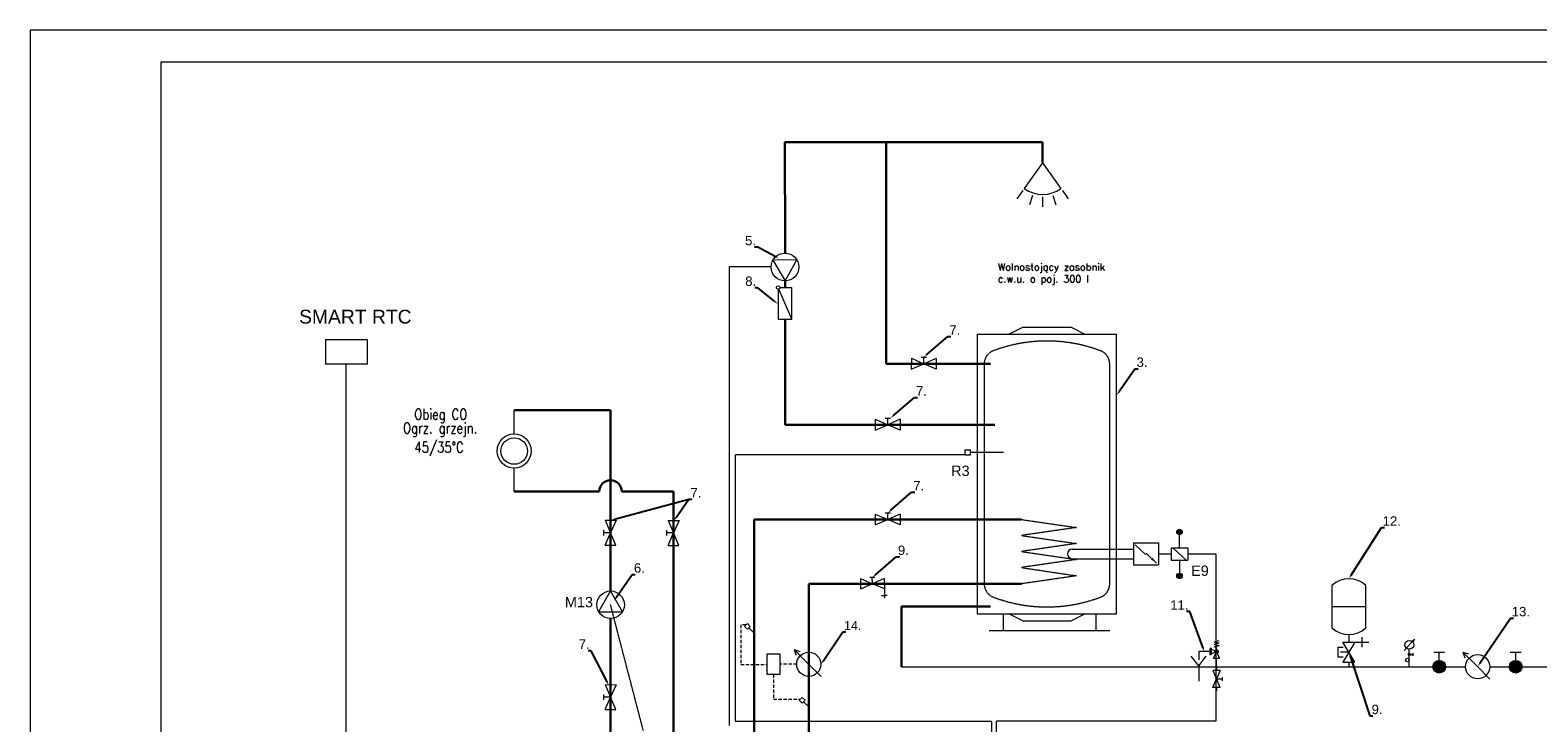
# Model space of a CAD drawing. Header units: millimetres. Extents: x -53211 to 165, y -26563 to 3137.
# Tile 14 of 15: x -53211 to -24382, y -10112 to 3137. Entities that reach past the tile are written whole.
import ezdxf
from ezdxf import colors
from ezdxf.entities.mleader import LeaderData, LeaderLine
from ezdxf.enums import TextEntityAlignment as Align
from ezdxf.math import Vec2, Vec3

# ---------------------------------------------------------------- set-up
doc = ezdxf.new("R2010")
doc.units = ezdxf.units.MM
doc.header["$MEASUREMENT"] = 0
doc.linetypes.add('ČÁRKOVANÁ', pattern=[19.05, 12.7, -6.35])
for name, color, linetype, lineweight in [('$ME-armatura', 7, 'Continuous', 9), ('_w_armatura', 7, 'Continuous', 9), ('_w_opis_srednice', 7, 'Continuous', 9), ('Armatury', 7, 'Continuous', 9), ('Przewody elektryczne', 4, 'ČÁRKOVANÁ', 9), ('Přívodní potrubí', 1, 'Continuous', 9), ('Rurociągi (wszystkie)', 1, 'Continuous', 30), ('Tekst', 7, 'Continuous', 9), ('Urządzenia - Armatura', 7, 'Continuous', 9), ('Wężownice podgrzewaczy', 1, 'ČÁRKOVANÁ', 9)]:
    doc.layers.add(name, color=color, linetype=linetype, lineweight=lineweight)
doc.layers.add('_TABELA', color=7, linetype='Continuous')
doc.styles.add('_opis', font='romans.shx')
doc.styles.get("Standard").update_dxf_attribs({"font": 'ARIAL.TTF'})

msp = doc.modelspace()

# ---------------------------------------------------------------- hatches: boundary and pattern name
at = {"layer": '$ME-armatura', "lineweight": 15}
msp.add_hatch(color=256, dxfattribs=at).paths.add_polyline_path([(-26769, -8565), (-26794, -8543), (-26742, -8510)])
h = msp.add_hatch(color=256, dxfattribs=at)
edge = h.paths.add_edge_path()
edge.add_arc((-26840, -8804), 20.2, 0, 360)
h = msp.add_hatch(color=256, dxfattribs=at)
edge = h.paths.add_edge_path()
edge.add_arc((-26268, -9039), 121, 90, 450)
h = msp.add_hatch(color=256, dxfattribs=at)
edge = h.paths.add_edge_path()
edge.add_arc((-24804, -9039), 121, 90, 450)
at = {"layer": 'Urządzenia - Armatura'}
for points in [[(-31286, -6462, 1), (-31182, -6462, 1)], [(-31182, -7302, 1), (-31286, -7302, 1)]]:
    msp.add_hatch(color=256, dxfattribs=at).paths.add_polyline_path(points)
at = {"layer": 'Urządzenia - Armatura', "lineweight": 15}
msp.add_hatch(color=256, dxfattribs=at).paths.add_polyline_path([(-30488, -8746, 1), (-30561, -8746, 1)])

# ---------------------------------------------------------------- linework, layer by layer
at = {"layer": '$ME-armatura', "lineweight": 15}
for p, q in [((-27995, -8570), (-27614, -8570)), ((-27741, -8665), (-27741, -8475)), ((-26742, -8510), (-26937, -8728)), ((-26769, -8565), (-26794, -8543)), ((-26742, -8510), (-26769, -8565)), ((-28198, -8856), (-28198, -8665)), ((-28198, -8665), (-28103, -8665)), ((-28103, -8856), (-28198, -8856)), ((-27995, -8760), (-28154, -8760)), ((-26840, -9039), (-26840, -8703)), ((-26840, -8804), (-26765, -8804)), ((-26765, -8830), (-26765, -8778)), ((-26164, -8768), (-26373, -8768)), ((-26268, -8918), (-26268, -8768)), ((-24700, -8768), (-24908, -8768)), ((-24804, -8918), (-24804, -8768))]:
    msp.add_line(p, q, dxfattribs=at)
msp.add_lwpolyline([(-28109, -8951), (-27881, -8951), (-28109, -8570), (-27881, -8570), (-28109, -8951)], close=True, dxfattribs=at)
for centre, radius in [((-26840, -8619), 84), ((-26875, -8911), 34.9), ((-26840, -8804), 20.2), ((-26268, -9039), 121), ((-24804, -9039), 121)]:
    msp.add_circle(centre, radius, dxfattribs=at)
at = {"color": 0, "lineweight": 15, "ltscale": 0.01}
for p, q in [((-38345, -8969), (-38602, -8712)), ((-38602, -8712), (-38496, -8748)), ((-38602, -8712), (-38567, -8819)), ((-25556, -9016), (-25813, -8759)), ((-25813, -8759), (-25706, -8795)), ((-25813, -8759), (-25777, -8866)), ((-38345, -8969), (-38088, -9226)), ((-25556, -9016), (-25299, -9274))]:
    msp.add_line(p, q, dxfattribs=at)
at = {"color": 252, "linetype": 'ČÁRKOVANÁ', "lineweight": 15, "ltscale": 5}
for points in [[(-39524, -8239), (-39619, -8239), (-39619, -8995), (-39120, -8995)], [(-38997, -9189), (-38997, -9661), (-38487, -9661)], [(-38553, -8992), (-38875, -8992)]]:
    msp.add_lwpolyline(points, dxfattribs=at)
at = {"lineweight": 15}
msp.add_lwpolyline([(-39120, -9189), (-39120, -8792), (-38875, -8792), (-38875, -9189)], close=True, dxfattribs=at)
at = {"color": 0, "lineweight": 15, "ltscale": 0.01}
for centre in [(-38323, -8992), (-25533, -9039)]:
    msp.add_circle(centre, 231, dxfattribs=at)
at = {"layer": '_TABELA', "color": 7, "lineweight": 15}
for p, q in [((-53211, 3137), (-53211, -26563)), ((-11211, 3137), (-53211, 3137)), ((-11811, 2527), (-50711, 2527)), ((-50711, 2527), (-50711, -25953))]:
    msp.add_line(p, q, dxfattribs=at)
at = {"layer": '_w_armatura', "lineweight": 15}
msp.add_line((-28319, -7890), (-27672, -7890), dxfattribs=at)
for points in [[(-28316, -7485), (-28319, -7485), (-28319, -8295), (-28316, -8295)], [(-27675, -8295), (-27672, -8295), (-27672, -7485), (-27675, -7485)]]:
    msp.add_lwpolyline(points, dxfattribs=at)
at = {"layer": '_w_armatura', "color": 7, "lineweight": 15}
for radius in [326, 254]:
    msp.add_circle((-43956, -4913), radius, dxfattribs=at)
at = {"layer": '_w_armatura', "lineweight": 15}
for centre, start, end in [((-27995, -7825), 46.3527, 133.6473), ((-27995, -7954), 226.3527, 313.6473)]:
    msp.add_arc(centre, 469, start, end, dxfattribs=at)
at = {"layer": 'Armatury', "lineweight": 15}
for p, q in [((-37336, -7354), (-37107, -7453)), ((-37336, -7354), (-37335, -7554)), ((-36879, -7352), (-37335, -7554)), ((-37058, -7332), (-37157, -7332)), ((-37107, -7453), (-37108, -7332)), ((-36878, -7552), (-37107, -7453)), ((-36879, -7352), (-36878, -7552)), ((-36931, -7679), (-36878, -7679)), ((-36878, -7552), (-36878, -7725)), ((-36825, -7679), (-36878, -7679))]:
    msp.add_line(p, q, dxfattribs=at)
at = {"layer": 'Przewody elektryczne', "color": 253, "ltscale": 0.1}
for p, q in [((-39184, -1393), (-39844, -1393)), ((-39844, -1393), (-39844, -10166)), ((-39041, -1393), (-39184, -1393)), ((-47166, -10370), (-47166, -3249)), ((-34968, -3245), (-34968, -7453)), ((-32569, -7459), (-32569, -3245)), ((-35331, -4987), (-39730, -4987)), ((-39730, -4987), (-39730, -10083)), ((-31072, -6882), (-30538, -6882)), ((-30538, -6882), (-30538, -10083)), ((-41486, -10261), (-42113, -7854)), ((-39730, -10083), (-34830, -10083)), ((-34830, -10083), (-34830, -15702)), ((-30538, -10083), (-34740, -10083)), ((-34740, -10083), (-34740, -15702))]:
    msp.add_line(p, q, dxfattribs=at)
at = {"layer": 'Przewody elektryczne'}
for centre, radius, start, end in [((-33769, -5701), 2892, 69.1401, 110.8599), ((-34704, -3245), 264, 110.8599, 180), ((-32833, -3245), 264, 0, 69.1401), ((-34704, -7459), 264, 180, 249.1401), ((-32833, -7459), 264, 290.8599, 0), ((-33769, -5003), 2892, 249.1401, 290.8599)]:
    msp.add_arc(centre, radius, start, end, dxfattribs=at)
at = {"layer": 'Přívodní potrubí', "color": 3, "lineweight": 15}
for p, q in [((-27995, -8423), (-27995, -8570)), ((-30525, -9039), (-30525, -8875)), ((-30525, -9039), (-30525, -9113)), ((-27995, -8951), (-27995, -9039))]:
    msp.add_line(p, q, dxfattribs=at)
at = {"layer": 'Přívodní potrubí', "color": 0, "lineweight": 15}
for points in [[(-36547, -9039), (-25764, -9039)], [(-25303, -9039), (-24043, -9039)]]:
    msp.add_lwpolyline(points, dxfattribs=at)
at = {"layer": 'Rurociągi (wszystkie)', "color": 27}
for p, q in [((-38781, 997), (-38777, -1001)), ((-38781, 997), (-33852, 997)), ((-36845, -439), (-36845, 992)), ((-36845, -3245), (-36845, -439)), ((-38776, -2390), (-38776, -2891)), ((-38776, -2891), (-38774, -4409)), ((-35402, -3245), (-36845, -3245)), ((-34848, -3245), (-35402, -3245)), ((-35402, -4409), (-38774, -4409)), ((-34766, -4409), (-35402, -4409))]:
    msp.add_line(p, q, dxfattribs=at)
at = {"layer": 'Rurociągi (wszystkie)', "color": 25}
for p, q in [((-33852, 997), (-33852, 600)), ((-38777, -1001), (-38777, -1129)), ((-38777, -1657), (-38777, -1786))]:
    msp.add_line(p, q, dxfattribs=at)
at = {"layer": 'Rurociągi (wszystkie)'}
for p, q in [((-43956, -4134), (-42113, -4134)), ((-42113, -4134), (-42113, -7590)), ((-42113, -8118), (-42113, -9256)), ((-42113, -9256), (-42113, -11086))]:
    msp.add_line(p, q, dxfattribs=at)
at = {"layer": 'Rurociągi (wszystkie)', "lineweight": 15}
msp.add_line((-43956, -4586), (-43956, -4139), dxfattribs=at)
at = {"layer": 'Rurociągi (wszystkie)', "color": 150, "lineweight": 15}
msp.add_line((-43956, -5687), (-43956, -5239), dxfattribs=at)
at = {"layer": 'Rurociągi (wszystkie)', "color": 150}
for p, q in [((-42329, -5687), (-43956, -5687)), ((-41897, -5687), (-40908, -5687)), ((-40908, -5687), (-40908, -11697))]:
    msp.add_line(p, q, dxfattribs=at)
at = {"layer": 'Rurociągi (wszystkie)', "ltscale": 0.5}
msp.add_line((-39369, -11304), (-39369, -6223), dxfattribs=at)
at = {"layer": 'Rurociągi (wszystkie)', "linetype": 'ByBlock'}
msp.add_line((-39369, -6223), (-34258, -6223), dxfattribs=at)
at = {"layer": 'Rurociągi (wszystkie)', "color": 4, "linetype": 'ByBlock', "ltscale": 0.5}
for p, q in [((-38323, -12162), (-38323, -7453)), ((-36738, -7453), (-38323, -7453)), ((-36738, -7453), (-34258, -7453))]:
    msp.add_line(p, q, dxfattribs=at)
at = {"layer": 'Rurociągi (wszystkie)', "color": 3}
for p, q in [((-36547, -7890), (-35660, -7890)), ((-36547, -9039), (-36547, -7890)), ((-35660, -7890), (-34848, -7890))]:
    msp.add_line(p, q, dxfattribs=at)
at = {"layer": 'Rurociągi (wszystkie)', "color": 150}
msp.add_arc((-42113, -5687), 216, 0, 180, dxfattribs=at)
at = {"layer": 'Urządzenia - Armatura'}
for p, q in [((-33852, 600), (-34204, 108)), ((-33852, 600), (-33500, 108)), ((-34232, 69), (-34344, -88)), ((-33472, 69), (-33360, -88)), ((-34048, -23), (-34105, -207)), ((-33852, -53), (-33852, -245)), ((-33657, -23), (-33599, -207)), ((-38550, -1258), (-39007, -1265)), ((-39007, -1265), (-38773, -1657)), ((-38773, -1657), (-38550, -1258)), ((-38908, -1819), (-38908, -2390)), ((-38644, -2390), (-38894, -1816)), ((-38875, -1786), (-38644, -1786)), ((-38644, -2390), (-38644, -1786)), ((-38908, -2390), (-38644, -2390)), ((-34495, -2677), (-34231, -2545)), ((-34231, -2545), (-33307, -2545)), ((-33307, -2545), (-33043, -2677)), ((-47562, -2787), (-47562, -3249)), ((-46770, -2787), (-47562, -2787)), ((-46770, -2787), (-46770, -3249)), ((-35100, -2677), (-32437, -2677)), ((-35100, -2677), (-35100, -8027)), ((-32437, -8027), (-32437, -2677)), ((-32437, -8027), (-32437, -2677)), ((-46770, -3249), (-47562, -3249)), ((-35331, -4987), (-35331, -4888)), ((-35331, -4888), (-35232, -4888)), ((-35232, -4987), (-35232, -4888)), ((-35331, -4987), (-35232, -4987)), ((-35232, -4937), (-34598, -4937)), ((-31234, -6762), (-31234, -6462)), ((-33286, -6792), (-32116, -6792)), ((-32116, -6672), (-32116, -7092)), ((-32116, -6672), (-31636, -6672)), ((-32080, -6707), (-31885, -6891)), ((-31867, -6874), (-31885, -6891)), ((-31867, -6874), (-31672, -7058)), ((-31636, -6672), (-31636, -7092)), ((-31636, -6882), (-31396, -6882)), ((-31396, -6762), (-31396, -7002)), ((-31396, -6762), (-31072, -6762)), ((-31108, -7002), (-31360, -6762)), ((-31072, -6762), (-31072, -7002)), ((-33286, -6972), (-32116, -6972)), ((-32116, -7092), (-31636, -7092)), ((-31396, -7002), (-31072, -7002)), ((-31234, -7002), (-31234, -7302)), ((-42113, -7590), (-42342, -7986)), ((-41885, -7986), (-42113, -7590)), ((-42342, -7986), (-41885, -7986)), ((-35100, -8027), (-32437, -8027)), ((-34602, -8344), (-34602, -8027)), ((-34231, -8159), (-34495, -8027)), ((-33307, -8159), (-33043, -8027)), ((-32828, -8344), (-32828, -8027)), ((-34872, -8344), (-32566, -8344)), ((-34231, -8159), (-33307, -8159))]:
    msp.add_line(p, q, dxfattribs=at)
at = {"layer": 'Urządzenia - Armatura', "lineweight": 15}
for p, q in [((-36361, -3140), (-36362, -3348)), ((-36361, -3140), (-36123, -3245)), ((-36175, -3119), (-36071, -3119)), ((-36123, -3245), (-36123, -3119)), ((-35885, -3142), (-36123, -3245)), ((-35885, -3142), (-35885, -3350)), ((-36362, -3348), (-36123, -3245)), ((-35885, -3350), (-36123, -3245)), ((-37051, -4304), (-37052, -4512)), ((-37051, -4304), (-36814, -4409)), ((-36865, -4283), (-36761, -4283)), ((-36814, -4409), (-36813, -4283)), ((-36575, -4306), (-36814, -4409)), ((-36575, -4306), (-36576, -4514)), ((-37052, -4512), (-36814, -4409)), ((-36576, -4514), (-36814, -4409)), ((-42216, -6237), (-42113, -6476)), ((-42216, -6237), (-42008, -6238)), ((-42008, -6238), (-42113, -6476)), ((-41012, -6242), (-40909, -6481)), ((-41012, -6242), (-40804, -6243)), ((-40804, -6243), (-40909, -6481)), ((-37051, -6118), (-37052, -6326)), ((-37052, -6326), (-36814, -6223)), ((-37051, -6118), (-36814, -6223)), ((-36865, -6096), (-36761, -6097)), ((-36814, -6223), (-36813, -6097)), ((-36575, -6120), (-36814, -6223)), ((-36576, -6328), (-36814, -6223)), ((-36575, -6120), (-36576, -6328)), ((-42239, -6527), (-42239, -6423)), ((-42113, -6476), (-42239, -6475)), ((-42218, -6713), (-42113, -6476)), ((-42010, -6714), (-42113, -6476)), ((-41035, -6532), (-41035, -6428)), ((-40909, -6481), (-41035, -6480)), ((-41014, -6718), (-40909, -6481)), ((-40806, -6719), (-40909, -6481)), ((-42218, -6713), (-42010, -6714)), ((-41014, -6718), (-40806, -6719)), ((-39552, -8267), (-39497, -8212)), ((-39552, -8267), (-39497, -8322)), ((-39497, -8212), (-39442, -8267)), ((-39497, -8322), (-39442, -8267)), ((-39469, -8295), (-39369, -8395)), ((-30574, -8560), (-30475, -8535)), ((-30574, -8560), (-30475, -8584)), ((-30574, -8609), (-30475, -8584)), ((-30574, -8609), (-30475, -8633)), ((-30574, -8658), (-30475, -8633)), ((-30867, -9021), (-31009, -8839)), ((-30653, -8746), (-30867, -8746)), ((-30867, -8746), (-30867, -8907)), ((-30867, -9021), (-30725, -8839)), ((-30653, -8690), (-30640, -8696)), ((-30653, -8690), (-30653, -8802)), ((-30653, -8802), (-30640, -8797)), ((-30640, -8681), (-30640, -8812)), ((-30631, -8681), (-30640, -8681)), ((-30631, -8812), (-30640, -8812)), ((-30631, -8681), (-30631, -8812)), ((-30631, -8700), (-30558, -8732)), ((-30631, -8793), (-30558, -8761)), ((-30581, -8875), (-30539, -8780)), ((-30581, -8875), (-30469, -8875)), ((-30525, -8670), (-30574, -8658)), ((-30525, -8710), (-30525, -8670)), ((-30469, -8875), (-30510, -8780)), ((-30867, -9021), (-30867, -9315)), ((-30455, -9113), (-30595, -9113)), ((-30595, -9113), (-30525, -9273)), ((-30455, -9113), (-30525, -9273)), ((-42216, -9381), (-42113, -9620)), ((-42216, -9381), (-42008, -9382)), ((-42008, -9382), (-42113, -9620)), ((-30595, -9433), (-30525, -9273)), ((-30455, -9433), (-30595, -9433)), ((-30455, -9433), (-30525, -9273)), ((-30525, -9273), (-30416, -9273)), ((-30525, -9433), (-30525, -9503)), ((-30416, -9238), (-30416, -9308)), ((-42239, -9671), (-42239, -9567)), ((-42113, -9620), (-42239, -9619)), ((-42218, -9857), (-42113, -9620)), ((-42010, -9858), (-42113, -9620)), ((-38506, -9680), (-38451, -9625)), ((-38506, -9680), (-38451, -9735)), ((-38451, -9625), (-38395, -9680)), ((-38451, -9735), (-38395, -9680)), ((-38423, -9708), (-38323, -9808)), ((-42218, -9857), (-42010, -9858))]:
    msp.add_line(p, q, dxfattribs=at)
at = {"layer": 'Urządzenia - Armatura'}
for centre, radius in [((-38777, -1393), 264), ((-38908, -1786), 33), ((-31234, -6462), 52.1), ((-31234, -7302), 52.1), ((-42113, -7854), 264)]:
    msp.add_circle(centre, radius, dxfattribs=at)
at = {"layer": 'Urządzenia - Armatura', "lineweight": 15}
msp.add_circle((-30525, -8746), 36.3, dxfattribs=at)
at = {"layer": 'Urządzenia - Armatura'}
for centre, radius, start, end in [((-33852, 600), 605, 234.4294, 305.5706), ((-33286, -6882), 90, 90, 270)]:
    msp.add_arc(centre, radius, start, end, dxfattribs=at)
msp.add_solid([(-31749, -6956), (-31778, -6987), (-31672, -7058)], dxfattribs=at)
at = {"layer": 'Wężownice podgrzewaczy'}
for p, q in [((-34258, -6223), (-33202, -6376)), ((-33202, -6376), (-34258, -6529)), ((-34258, -6529), (-33202, -6682)), ((-33202, -6682), (-34258, -6835))]:
    msp.add_line(p, q, dxfattribs=at)
at = {"layer": 'Wężownice podgrzewaczy', "color": 150}
for p, q in [((-34258, -6835), (-33202, -6988)), ((-33202, -6988), (-34258, -7141)), ((-34258, -7141), (-33202, -7300)), ((-33202, -7300), (-34258, -7453))]:
    msp.add_line(p, q, dxfattribs=at)

# ---------------------------------------------------------------- texts
at = {"lineweight": 15, "insert": (-34706, -1325), "char_height": 136.06, "width": 2530.71, "attachment_point": 1}
msp.add_mtext('\\Fromans.shx|c238;Wolnostojący zasobnik c.w.u. o poj. 300 l', dxfattribs=at)
at = {"layer": '_w_opis_srednice', "lineweight": 15, "style": '_opis', "width": 0.8}
for s, height, p in [('Obieg CO', 204.1, (-45360, -4312)), ('Ogrz. grzejn.', 204.09, (-45370, -4575)), ('45/35°C', 204.1, (-45392, -4943))]:
    msp.add_text(s, height=height, dxfattribs=at).set_placement(p, align=Align.CENTER)
at = {"layer": 'Tekst'}
for s, height, p in [('SMART RTC', 264, (-48069, -2475)), ('R3', 198, (-35601, -5390)), ('E9', 198, (-31012, -7301)), ('M13', 198, (-42987, -7902))]:
    msp.add_text(s, height=height, dxfattribs=at).set_placement(p)

# ---------------------------------------------------------------- leaders
at = {"color": 6, "lineweight": 15}
ml = msp.add_multileader_mtext('Standard', dxfattribs=at)
ml.set_content('5.', color=6)
ml.set_leader_properties()
ml.build(insert=Vec2(0, 0))
ml.multileader.update_dxf_attribs({"text_left_attachment_type": 6, "text_right_attachment_type": 6, "dogleg_length": 48, "arrow_head_size": 80})
ctx = ml.context
ctx.base_point, ctx.char_height, ctx.arrow_head_size, ctx.landing_gap_size, ctx.plane_origin = Vec3(-39525, -1014), 180, 80, 0, Vec3(-208988, -59894)
ctx.left_attachment, ctx.right_attachment, ctx.text_align_type = 6, 6, 1
notes = []
notes.append((ctx, [(0, (1, 1, 0), (-39300, -1014), (-1, 0), 48, [(0, [(-38893, -1229)], 0, [])])]))
ctx.mtext.insert, ctx.mtext.width, ctx.mtext.alignment, ctx.mtext.line_spacing_style = Vec3(-39437, -798), 10.76, 2, 2
ml = msp.add_multileader_mtext('Standard', dxfattribs=at)
ml.set_content('8.', color=6)
ml.set_leader_properties()
ml.build(insert=Vec2(0, 0))
ml.multileader.update_dxf_attribs({"text_left_attachment_type": 6, "text_right_attachment_type": 6, "dogleg_length": 48, "arrow_head_size": 80})
ctx = ml.context
ctx.base_point, ctx.char_height, ctx.arrow_head_size, ctx.landing_gap_size, ctx.plane_origin = Vec3(-39522, -1791), 180, 80, 0, Vec3(-207608, -60260)
ctx.left_attachment, ctx.right_attachment, ctx.text_align_type = 6, 6, 1
notes.append((ctx, [(0, (1, 1, 0), (-39297, -1791), (-1, 0), 48, [(0, [(-38908, -2105)], 0, [])])]))
ctx.mtext.insert, ctx.mtext.width, ctx.mtext.alignment, ctx.mtext.line_spacing_style = Vec3(-39433, -1575), 10.76, 2, 2
ml = msp.add_multileader_mtext('Standard', dxfattribs=at)
ml.set_content('7.', color=6)
ml.set_leader_properties()
ml.build(insert=Vec2(0, 0))
ml.multileader.update_dxf_attribs({"text_left_attachment_type": 6, "text_right_attachment_type": 6, "dogleg_length": 48, "arrow_head_size": 80})
ctx = ml.context
ctx.base_point, ctx.char_height, ctx.arrow_head_size, ctx.landing_gap_size, ctx.plane_origin = Vec3(-35617, -2724), 180, 80, 0, Vec3(-204092, -61900)
ctx.left_attachment, ctx.right_attachment, ctx.text_align_type = 6, 6, 1
notes.append((ctx, [(0, (1, 1, 0), (-35665, -2724), (1, 0), 48, [(0, [(-36123, -3119)], 0, [])])]))
ctx.mtext.insert, ctx.mtext.width, ctx.mtext.alignment, ctx.mtext.line_spacing_style = Vec3(-35530, -2508), 10.76, 2, 2
ml = msp.add_multileader_mtext('Standard', dxfattribs=at)
ml.set_content('3.', color=6)
ml.set_leader_properties()
ml.build(insert=Vec2(0, 0))
ml.multileader.update_dxf_attribs({"text_left_attachment_type": 6, "text_right_attachment_type": 6, "dogleg_length": 48, "arrow_head_size": 80})
ctx = ml.context
ctx.base_point, ctx.char_height, ctx.arrow_head_size, ctx.landing_gap_size, ctx.plane_origin = Vec3(-32038, -3340), 180, 80, 0, Vec3(-200731, -62932)
ctx.left_attachment, ctx.right_attachment, ctx.text_align_type = 6, 6, 1
notes.append((ctx, [(0, (1, 1, 0), (-32086, -3340), (1, 0), 48, [(0, [(-32437, -3845)], 0, [])])]))
ctx.mtext.insert, ctx.mtext.width, ctx.mtext.alignment, ctx.mtext.line_spacing_style = Vec3(-31949, -3124), 10.76, 2, 2
ml = msp.add_multileader_mtext('Standard', dxfattribs=at)
ml.set_content('7.', color=6)
ml.set_leader_properties()
ml.build(insert=Vec2(0, 0))
ml.multileader.update_dxf_attribs({"text_left_attachment_type": 6, "text_right_attachment_type": 6, "dogleg_length": 48, "arrow_head_size": 80})
ctx = ml.context
ctx.base_point, ctx.char_height, ctx.arrow_head_size, ctx.landing_gap_size, ctx.plane_origin = Vec3(-36256, -3888), 180, 80, 0, Vec3(-204731, -63065)
ctx.left_attachment, ctx.right_attachment, ctx.text_align_type = 6, 6, 1
notes.append((ctx, [(0, (1, 1, 0), (-36304, -3888), (1, 0), 48, [(0, [(-36761, -4283)], 0, [])])]))
ctx.mtext.insert, ctx.mtext.width, ctx.mtext.alignment, ctx.mtext.line_spacing_style = Vec3(-36168, -3672), 10.76, 2, 2
ml = msp.add_multileader_mtext('Standard', dxfattribs=at)
ml.set_content('', color=6)
ml.set_leader_properties()
ml.build(insert=Vec2(0, 0))
ml.multileader.update_dxf_attribs({"text_left_attachment_type": 6, "dogleg_length": 45.4, "arrow_head_size": 75.6})
ctx = ml.context
ctx.base_point, ctx.char_height, ctx.arrow_head_size, ctx.landing_gap_size, ctx.plane_origin = Vec3(-40571, -5837), 170, 75.6, 0, Vec3(-209486, -65475)
ctx.left_attachment, ctx.text_align_type = 6, 1
notes.append((ctx, [(0, (1, 1, 0), (-40616, -5837), (1, 0), 45.4, [(0, [(-42113, -6237)], 0, [])])]))
ctx.mtext.insert, ctx.mtext.width, ctx.mtext.alignment, ctx.mtext.line_spacing_style = Vec3(-40571, -5633), 10.76, 2, 2
ml = msp.add_multileader_mtext('Standard', dxfattribs=at)
ml.set_content('7.', color=6)
ml.set_leader_properties()
ml.build(insert=Vec2(0, 0))
ml.multileader.update_dxf_attribs({"text_left_attachment_type": 6, "text_right_attachment_type": 6, "dogleg_length": 48, "arrow_head_size": 80})
ctx = ml.context
ctx.base_point, ctx.char_height, ctx.arrow_head_size, ctx.landing_gap_size, ctx.plane_origin = Vec3(-40568, -5837), 180, 80, 0, Vec3(-209518, -65119)
ctx.left_attachment, ctx.right_attachment, ctx.text_align_type = 6, 6, 1
notes.append((ctx, [(0, (1, 1, 0), (-40616, -5837), (1, 0), 48, [(0, [(-40906, -6248)], 0, [])])]))
ctx.mtext.insert, ctx.mtext.width, ctx.mtext.alignment, ctx.mtext.line_spacing_style = Vec3(-40480, -5621), 10.76, 2, 2
ml = msp.add_multileader_mtext('Standard', dxfattribs=at)
ml.set_content('7.', color=6)
ml.set_leader_properties()
ml.build(insert=Vec2(0, 0))
ml.multileader.update_dxf_attribs({"text_left_attachment_type": 6, "text_right_attachment_type": 6, "dogleg_length": 48, "arrow_head_size": 80})
ctx = ml.context
ctx.base_point, ctx.char_height, ctx.arrow_head_size, ctx.landing_gap_size, ctx.plane_origin = Vec3(-36308, -5701), 180, 80, 0, Vec3(-204783, -64878)
ctx.left_attachment, ctx.right_attachment, ctx.text_align_type = 6, 6, 1
notes.append((ctx, [(0, (1, 1, 0), (-36356, -5701), (1, 0), 48, [(0, [(-36813, -6097)], 0, [])])]))
ctx.mtext.insert, ctx.mtext.width, ctx.mtext.alignment, ctx.mtext.line_spacing_style = Vec3(-36220, -5485), 10.76, 2, 2
ml = msp.add_multileader_mtext('Standard', dxfattribs=at)
ml.set_content('12.', color=6)
ml.set_leader_properties()
ml.build(insert=Vec2(0, 0))
ml.multileader.update_dxf_attribs({"text_left_attachment_type": 6, "text_right_attachment_type": 6, "dogleg_length": 48, "arrow_head_size": 80})
ctx = ml.context
ctx.base_point, ctx.char_height, ctx.arrow_head_size, ctx.landing_gap_size, ctx.plane_origin = Vec3(-27324, -6377), 180, 80, 0, Vec3(-365153, -125049)
ctx.left_attachment, ctx.right_attachment, ctx.text_align_type = 6, 6, 1
notes.append((ctx, [(0, (1, 1, 0), (-27372, -6377), (1, 0), 48, [(0, [(-27995, -7357)], 0, [])])]))
ctx.mtext.insert, ctx.mtext.width, ctx.mtext.alignment, ctx.mtext.line_spacing_style = Vec3(-27174, -6161), 10.76, 2, 2
ml = msp.add_multileader_mtext('Standard', dxfattribs=at)
ml.set_content('9.', color=6)
ml.set_leader_properties()
ml.build(insert=Vec2(0, 0))
ml.multileader.update_dxf_attribs({"text_left_attachment_type": 6, "text_right_attachment_type": 6, "dogleg_length": 48, "arrow_head_size": 80})
ctx = ml.context
ctx.base_point, ctx.char_height, ctx.arrow_head_size, ctx.landing_gap_size, ctx.plane_origin = Vec3(-36602, -6937), 180, 80, 0, Vec3(-205077, -66113)
ctx.left_attachment, ctx.right_attachment, ctx.text_align_type = 6, 6, 1
notes.append((ctx, [(0, (1, 1, 0), (-36650, -6937), (1, 0), 48, [(0, [(-37108, -7332)], 0, [])])]))
ctx.mtext.insert, ctx.mtext.width, ctx.mtext.alignment, ctx.mtext.line_spacing_style = Vec3(-36514, -6721), 10.76, 2, 2
ml = msp.add_multileader_mtext('Standard', dxfattribs=at)
ml.set_content('6.', color=6)
ml.set_leader_properties()
ml.build(insert=Vec2(0, 0))
ml.multileader.update_dxf_attribs({"text_left_attachment_type": 6, "text_right_attachment_type": 6, "dogleg_length": 48, "arrow_head_size": 80})
ctx = ml.context
ctx.base_point, ctx.char_height, ctx.arrow_head_size, ctx.landing_gap_size, ctx.plane_origin = Vec3(-41651, -7276), 180, 80, 0, Vec3(-210345, -66868)
ctx.left_attachment, ctx.right_attachment, ctx.text_align_type = 6, 6, 1
notes.append((ctx, [(0, (1, 1, 0), (-41699, -7276), (1, 0), 48, [(0, [(-42050, -7781)], 0, [])])]))
ctx.mtext.insert, ctx.mtext.width, ctx.mtext.alignment, ctx.mtext.line_spacing_style = Vec3(-41562, -7060), 10.76, 2, 2
ml = msp.add_multileader_mtext('Standard', dxfattribs=at)
ml.set_content('11.', color=6)
ml.set_leader_properties()
ml.build(insert=Vec2(0, 0))
ml.multileader.update_dxf_attribs({"text_left_attachment_type": 6, "text_right_attachment_type": 6, "dogleg_length": 48, "arrow_head_size": 80})
ctx = ml.context
ctx.base_point, ctx.char_height, ctx.arrow_head_size, ctx.landing_gap_size, ctx.plane_origin = Vec3(-31387, -7985), 180, 80, 0, Vec3(-199332, -67306)
ctx.left_attachment, ctx.right_attachment, ctx.text_align_type = 6, 6, 1
notes.append((ctx, [(0, (1, 1, 0), (-31039, -7985), (-1, 0), 48, [(0, [(-30753, -8759)], 0, [])])]))
ctx.mtext.insert, ctx.mtext.width, ctx.mtext.alignment, ctx.mtext.line_spacing_style = Vec3(-31237, -7769), 10.76, 2, 2
ml = msp.add_multileader_mtext('Standard', dxfattribs=at)
ml.set_content('13.', color=6)
ml.set_leader_properties()
ml.build(insert=Vec2(0, 0))
ml.multileader.update_dxf_attribs({"text_left_attachment_type": 6, "text_right_attachment_type": 6, "dogleg_length": 48, "arrow_head_size": 80})
ctx = ml.context
ctx.base_point, ctx.char_height, ctx.arrow_head_size, ctx.landing_gap_size, ctx.plane_origin = Vec3(-24856, -8111), 180, 80, 0, Vec3(-362458, -126934)
ctx.left_attachment, ctx.right_attachment, ctx.text_align_type = 6, 6, 1
notes.append((ctx, [(0, (1, 1, 0), (-24904, -8111), (1, 0), 48, [(0, [(-25533, -9039)], 0, [])])]))
ctx.mtext.insert, ctx.mtext.width, ctx.mtext.alignment, ctx.mtext.line_spacing_style = Vec3(-24706, -7895), 10.76, 2, 2
ml = msp.add_multileader_mtext('Standard', dxfattribs=at)
ml.set_content('14.', color=6)
ml.set_leader_properties()
ml.build(insert=Vec2(0, 0))
ml.multileader.update_dxf_attribs({"text_left_attachment_type": 6, "dogleg_length": 45.4, "arrow_head_size": 75.6})
ctx = ml.context
ctx.base_point, ctx.char_height, ctx.arrow_head_size, ctx.landing_gap_size, ctx.plane_origin = Vec3(-37626, -8372), 170.1, 75.6, 0, Vec3(-375017, -126887)
ctx.left_attachment, ctx.text_align_type = 6, 1
notes.append((ctx, [(0, (1, 1, 0), (-37671, -8372), (1, 0), 45.4, [(0, [(-38092, -8992)], 0, [])])]))
ctx.mtext.insert, ctx.mtext.width, ctx.mtext.alignment, ctx.mtext.line_spacing_style = Vec3(-37484, -8167), 10.76, 2, 2
ml = msp.add_multileader_mtext('Standard', dxfattribs=at)
ml.set_content('7.', color=6)
ml.set_leader_properties()
ml.build(insert=Vec2(0, 0))
ml.multileader.update_dxf_attribs({"text_left_attachment_type": 6, "text_right_attachment_type": 6, "dogleg_length": 48, "arrow_head_size": 80})
ctx = ml.context
ctx.base_point, ctx.char_height, ctx.arrow_head_size, ctx.landing_gap_size, ctx.plane_origin = Vec3(-42705, -8733), 180, 80, 0, Vec3(-210757, -68270)
ctx.left_attachment, ctx.right_attachment, ctx.text_align_type = 6, 6, 1
notes.append((ctx, [(0, (1, 1, 0), (-42481, -8733), (-1, 0), 48, [(0, [(-42145, -9399)], 0, [])])]))
ctx.mtext.insert, ctx.mtext.width, ctx.mtext.alignment, ctx.mtext.line_spacing_style = Vec3(-42617, -8517), 10.76, 2, 2
ml = msp.add_multileader_mtext('Standard', dxfattribs=at)
ml.set_content('9.', color=6)
ml.set_leader_properties()
ml.build(insert=Vec2(0, 0))
ml.multileader.update_dxf_attribs({"text_left_attachment_type": 6, "text_right_attachment_type": 6, "dogleg_length": 48, "arrow_head_size": 80})
ctx = ml.context
ctx.base_point, ctx.char_height, ctx.arrow_head_size, ctx.landing_gap_size, ctx.plane_origin = Vec3(-27545, -9981), 180, 80, 0, Vec3(-365147, -128805)
ctx.left_attachment, ctx.right_attachment, ctx.text_align_type = 6, 6, 1
notes.append((ctx, [(0, (1, 1, 0), (-27593, -9981), (1, 0), 48, [(0, [(-27995, -8760)], 0, [])])]))
ctx.mtext.insert, ctx.mtext.width, ctx.mtext.alignment, ctx.mtext.line_spacing_style = Vec3(-27456, -9765), 10.76, 2, 2
for ctx, leaders in notes:
    for number, flags, end, landing, length, lines in leaders:
        leader = LeaderData()
        leader.index, (leader.has_last_leader_line, leader.has_dogleg_vector, leader.attachment_direction) = number, flags
        leader.last_leader_point, leader.dogleg_vector, leader.dogleg_length = Vec3(end), Vec3(landing), length
        for number, points, colour, breaks in lines:
            line = LeaderLine()
            line.index, line.vertices, line.color, line.breaks = number, Vec3.list(points), colors.encode_raw_color(colour), breaks
            leader.lines.append(line)
        ctx.leaders.append(leader)

doc.saveas('drawing.dxf')
